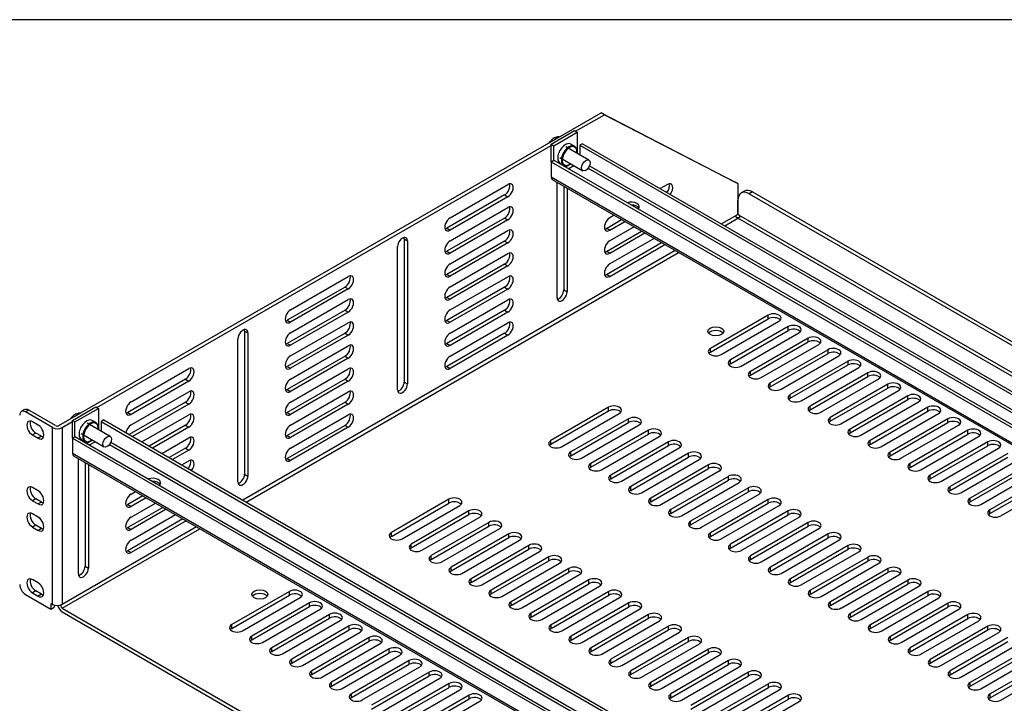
# Model space of a CAD drawing. Header units: inches. Extents: x 0 to 80, y 0 to 59.8.
# Tile 15 of 16: x 54.8 to 70, y 49.2 to 59.8. Entities that reach past the tile are written whole.
import ezdxf

# ---------------------------------------------------------------- set-up
doc = ezdxf.new("R2010")
doc.units = ezdxf.units.IN
doc.header["$MEASUREMENT"] = 0
for name, color, linetype in [('COM56860-2', 7, 'Continuous'), ('COM56863', 7, 'Continuous'), ('Default', 7, 'Continuous'), ('NTS16847', 7, 'Continuous'), ('SCS19498', 7, 'Continuous')]:
    doc.layers.add(name, color=color, linetype=linetype)

# ---------------------------------------------------------------- blocks, each defined once
blk = doc.blocks.new('SE5')
at = {"layer": 'COM56860-2', "color": 7, "linetype": 'Continuous'}
for p, q in [((55.385, 53.484), (63.794, 58.339)), ((63.399, 58.052), (63.845, 58.309)), ((63.845, 58.309), (63.794, 58.339)), ((63.794, 58.339), (65.864, 57.268)), ((63.845, 58.309), (65.915, 57.239)), ((55.975, 53.765), (63.019, 57.832)), ((61.453, 56.709), (62.348, 57.225)), ((63.112, 55.47), (63.112, 57.259)), ((63.215, 57.2), (63.215, 55.589)), ((63.266, 57.17), (63.266, 55.559)), ((64.822, 57.224), (64.713, 57.161)), ((65.915, 57.239), (65.864, 57.268)), ((65.915, 57.239), (65.915, 56.768)), ((66.018, 57.123), (65.967, 57.093)), ((62.297, 57.063), (61.402, 56.547)), ((62.348, 57.034), (61.453, 56.517)), ((62.297, 57.063), (62.348, 57.034)), ((65.915, 56.768), (65.915, 56.979)), ((66.143, 57.111), (66.092, 57.081)), ((66.092, 57.081), (77.266, 50.63)), ((66.143, 57.111), (78.062, 50.229)), ((61.453, 56.351), (62.348, 56.868)), ((64.273, 56.907), (64.268, 56.903)), ((62.297, 56.705), (61.402, 56.189)), ((62.348, 56.676), (61.453, 56.16)), ((62.297, 56.705), (62.348, 56.676)), ((63.877, 56.545), (64.113, 56.681)), ((63.998, 56.748), (63.928, 56.707)), ((65.9, 56.752), (65.661, 56.614)), ((65.711, 56.585), (65.915, 56.702)), ((65.915, 56.707), (65.915, 56.702)), ((65.915, 56.707), (65.915, 56.702)), ((75.761, 51.018), (65.915, 56.702)), ((75.812, 51.047), (65.93, 56.752)), ((61.402, 56.547), (61.453, 56.517)), ((61.453, 55.994), (62.348, 56.51)), ((63.928, 56.516), (63.877, 56.545)), ((63.928, 56.516), (64.164, 56.652)), ((64.307, 56.569), (63.928, 56.35)), ((60.74, 56.38), (60.791, 56.351)), ((60.74, 56.38), (60.74, 54.16)), ((63.877, 56.187), (64.423, 56.502)), ((63.928, 56.158), (64.474, 56.473)), ((64.617, 56.39), (63.928, 55.992)), ((60.637, 54.041), (60.637, 56.262)), ((60.791, 56.351), (60.791, 54.13)), ((62.297, 56.348), (61.402, 55.831)), ((62.348, 56.318), (61.453, 55.802)), ((62.297, 56.348), (62.348, 56.318)), ((63.877, 55.83), (64.732, 56.323)), ((63.928, 55.8), (64.783, 56.294)), ((64.945, 56.201), (58.236, 52.327)), ((58.287, 52.298), (64.996, 56.171)), ((61.402, 56.189), (61.453, 56.16)), ((61.453, 55.636), (62.348, 56.153)), ((63.928, 56.158), (63.877, 56.187)), ((62.297, 55.99), (61.402, 55.474)), ((62.348, 55.961), (61.453, 55.444)), ((62.297, 55.99), (62.348, 55.961)), ((58.978, 55.28), (59.873, 55.797)), ((61.402, 55.831), (61.453, 55.802)), ((61.453, 55.279), (62.348, 55.795)), ((63.928, 55.8), (63.877, 55.83)), ((59.822, 55.634), (58.927, 55.118)), ((59.873, 55.605), (58.978, 55.088)), ((59.822, 55.634), (59.873, 55.605)), ((62.297, 55.632), (61.402, 55.116)), ((62.348, 55.603), (61.453, 55.087)), ((62.297, 55.632), (62.348, 55.603)), ((58.978, 54.923), (59.873, 55.439)), ((61.402, 55.474), (61.453, 55.444)), ((63.215, 55.589), (63.266, 55.559)), ((61.453, 54.921), (62.348, 55.437)), ((59.822, 55.276), (58.927, 54.76)), ((59.873, 55.247), (58.978, 54.731)), ((59.822, 55.276), (59.873, 55.247)), ((62.297, 55.275), (61.402, 54.758)), ((62.348, 55.245), (61.453, 54.729)), ((62.297, 55.275), (62.348, 55.245)), ((66.385, 55.199), (65.49, 54.682)), ((65.49, 54.623), (66.385, 55.14)), ((66.385, 55.14), (66.385, 55.199)), ((58.927, 55.118), (58.978, 55.088)), ((58.978, 54.565), (59.873, 55.081)), ((61.402, 55.116), (61.453, 55.087)), ((61.453, 54.563), (62.348, 55.08)), ((65.656, 54.586), (66.551, 55.103)), ((66.695, 55.02), (65.8, 54.503)), ((66.695, 54.961), (66.695, 55.02)), ((58.162, 52.612), (58.162, 54.833)), ((58.265, 54.951), (58.316, 54.922)), ((58.265, 54.951), (58.265, 52.731)), ((58.316, 54.922), (58.316, 52.701)), ((59.822, 54.919), (58.927, 54.402)), ((59.873, 54.889), (58.978, 54.373)), ((59.822, 54.919), (59.873, 54.889)), ((62.297, 54.917), (61.402, 54.401)), ((62.348, 54.888), (61.453, 54.371)), ((62.297, 54.917), (62.348, 54.888)), ((65.8, 54.445), (66.695, 54.961)), ((65.966, 54.408), (66.861, 54.924)), ((67.004, 54.841), (66.11, 54.325)), ((67.004, 54.782), (67.004, 54.841)), ((58.927, 54.76), (58.978, 54.731)), ((58.978, 54.207), (59.873, 54.724)), ((61.402, 54.758), (61.453, 54.729)), ((65.49, 54.623), (65.49, 54.682)), ((66.11, 54.266), (67.004, 54.782)), ((66.276, 54.229), (67.17, 54.745)), ((59.822, 54.561), (58.927, 54.045)), ((59.873, 54.532), (58.978, 54.015)), ((59.822, 54.561), (59.873, 54.532)), ((67.314, 54.662), (66.419, 54.146)), ((66.419, 54.087), (67.314, 54.603)), ((66.586, 54.05), (67.48, 54.566)), ((67.314, 54.603), (67.314, 54.662)), ((58.927, 54.402), (58.978, 54.373)), ((61.402, 54.401), (61.453, 54.371)), ((65.8, 54.445), (65.8, 54.503)), ((67.624, 54.483), (66.729, 53.967)), ((66.729, 53.908), (67.624, 54.425)), ((66.895, 53.871), (67.79, 54.388)), ((67.624, 54.425), (67.624, 54.483)), ((56.503, 53.851), (57.398, 54.368)), ((58.978, 53.85), (59.873, 54.366)), ((66.11, 54.266), (66.11, 54.325)), ((67.933, 54.305), (67.039, 53.788)), ((67.039, 53.729), (67.933, 54.246)), ((67.933, 54.246), (67.933, 54.305)), ((57.347, 54.205), (56.452, 53.689)), ((57.398, 54.176), (56.503, 53.659)), ((57.347, 54.205), (57.398, 54.176)), ((59.822, 54.204), (58.927, 53.687)), ((59.873, 54.174), (58.978, 53.658)), ((59.822, 54.204), (59.873, 54.174)), ((60.74, 54.16), (60.791, 54.13)), ((66.419, 54.087), (66.419, 54.146)), ((67.205, 53.692), (68.1, 54.209)), ((68.243, 54.126), (67.349, 53.609)), ((67.349, 53.551), (68.243, 54.067)), ((68.243, 54.067), (68.243, 54.126)), ((56.503, 53.494), (57.398, 54.01)), ((58.927, 54.045), (58.978, 54.015)), ((58.978, 53.492), (59.873, 54.008)), ((66.729, 53.908), (66.729, 53.967)), ((67.515, 53.513), (68.409, 54.03)), ((68.553, 53.947), (67.658, 53.431)), ((68.553, 53.888), (68.553, 53.947)), ((57.347, 53.848), (56.475, 53.344)), ((57.398, 53.818), (56.526, 53.315)), ((57.347, 53.848), (57.398, 53.818)), ((59.822, 53.846), (58.927, 53.33)), ((59.873, 53.817), (58.978, 53.3)), ((59.822, 53.846), (59.873, 53.817)), ((63.91, 53.77), (63.015, 53.253)), ((63.91, 53.711), (63.91, 53.77)), ((67.039, 53.729), (67.039, 53.788)), ((67.658, 53.372), (68.553, 53.888)), ((67.824, 53.335), (68.719, 53.851)), ((68.862, 53.768), (67.968, 53.252)), ((68.862, 53.709), (68.862, 53.768)), ((54.853, 53.732), (54.802, 53.702)), ((54.916, 53.725), (54.865, 53.696)), ((55.283, 53.454), (54.865, 53.696)), ((55.334, 53.484), (54.916, 53.725)), ((56.452, 53.689), (56.503, 53.659)), ((56.669, 53.232), (57.398, 53.652)), ((58.927, 53.687), (58.978, 53.658)), ((58.978, 53.134), (59.873, 53.651)), ((63.015, 53.195), (63.91, 53.711)), ((63.182, 53.157), (64.076, 53.674)), ((67.349, 53.551), (67.349, 53.609)), ((67.968, 53.193), (68.862, 53.709)), ((68.134, 53.156), (69.029, 53.672)), ((55.063, 53.492), (54.975, 53.543)), ((55.283, 50.711), (55.283, 53.454)), ((55.436, 53.454), (55.594, 53.546)), ((55.436, 53.454), (55.436, 50.711)), ((57.347, 53.49), (56.785, 53.165)), ((57.398, 53.461), (56.835, 53.136)), ((57.347, 53.49), (57.398, 53.461)), ((59.822, 53.488), (58.927, 52.972)), ((59.873, 53.459), (58.978, 52.943)), ((59.822, 53.488), (59.873, 53.459)), ((64.22, 53.591), (63.325, 53.075)), ((63.325, 53.016), (64.22, 53.532)), ((63.491, 52.979), (64.386, 53.495)), ((64.22, 53.532), (64.22, 53.591)), ((69.172, 53.589), (68.278, 53.073)), ((68.278, 53.014), (69.172, 53.531)), ((68.444, 52.977), (69.338, 53.493)), ((69.172, 53.531), (69.172, 53.589)), ((55.025, 53.369), (54.975, 53.339)), ((54.975, 53.339), (55.063, 53.288)), ((55.114, 53.318), (55.025, 53.369)), ((55.114, 53.318), (55.063, 53.288)), ((58.927, 53.33), (58.978, 53.3)), ((64.529, 53.412), (63.635, 52.896)), ((63.635, 52.837), (64.529, 53.353)), ((63.801, 52.8), (64.696, 53.316)), ((64.529, 53.353), (64.529, 53.412)), ((67.658, 53.372), (67.658, 53.431)), ((69.482, 53.411), (68.587, 52.894)), ((68.587, 52.835), (69.482, 53.352)), ((68.754, 52.798), (69.648, 53.315)), ((69.482, 53.352), (69.482, 53.411)), ((56.979, 53.053), (57.398, 53.295)), ((63.015, 53.195), (63.015, 53.253)), ((64.839, 53.233), (63.945, 52.717)), ((63.945, 52.658), (64.839, 53.175)), ((64.839, 53.175), (64.839, 53.233)), ((67.968, 53.193), (67.968, 53.252)), ((69.792, 53.232), (68.897, 52.715)), ((68.897, 52.657), (69.792, 53.173)), ((69.792, 53.173), (69.792, 53.232)), ((57.347, 53.132), (57.094, 52.987)), ((57.398, 53.103), (57.145, 52.957)), ((57.347, 53.132), (57.398, 53.103)), ((63.325, 53.016), (63.325, 53.075)), ((64.111, 52.621), (65.005, 53.137)), ((65.149, 53.055), (64.254, 52.538)), ((64.254, 52.479), (65.149, 52.996)), ((65.149, 52.996), (65.149, 53.055)), ((68.278, 53.014), (68.278, 53.073)), ((69.063, 52.619), (69.958, 53.136)), ((70.101, 53.053), (69.207, 52.537)), ((69.207, 52.478), (70.101, 52.994)), ((55.687, 51.184), (55.687, 52.973)), ((55.79, 52.913), (55.79, 51.302)), ((55.841, 52.884), (55.841, 51.273)), ((57.289, 52.874), (57.398, 52.937)), ((58.927, 52.972), (58.978, 52.943)), ((63.635, 52.837), (63.635, 52.896)), ((64.42, 52.442), (65.315, 52.959)), ((65.458, 52.876), (64.564, 52.359)), ((65.458, 52.817), (65.458, 52.876)), ((68.587, 52.835), (68.587, 52.894)), ((69.373, 52.441), (70.268, 52.957)), ((70.411, 52.874), (69.517, 52.358)), ((58.265, 52.731), (58.316, 52.701)), ((63.945, 52.658), (63.945, 52.717)), ((64.564, 52.301), (65.458, 52.817)), ((64.73, 52.263), (65.625, 52.78)), ((65.768, 52.697), (64.874, 52.181)), ((65.768, 52.638), (65.768, 52.697)), ((68.897, 52.657), (68.897, 52.715)), ((69.517, 52.299), (70.411, 52.815)), ((69.683, 52.262), (70.577, 52.778)), ((70.721, 52.695), (69.826, 52.179)), ((56.843, 52.617), (56.848, 52.62)), ((64.254, 52.479), (64.254, 52.538)), ((64.874, 52.122), (65.768, 52.638)), ((65.04, 52.085), (65.934, 52.601)), ((69.207, 52.478), (69.207, 52.537)), ((69.826, 52.12), (70.721, 52.637)), ((69.992, 52.083), (70.887, 52.599)), ((55.063, 52.472), (54.975, 52.523)), ((56.688, 52.395), (56.452, 52.258)), ((56.503, 52.421), (56.573, 52.461)), ((66.078, 52.518), (65.183, 52.002)), ((65.183, 51.943), (66.078, 52.459)), ((65.35, 51.906), (66.244, 52.422)), ((66.078, 52.459), (66.078, 52.518)), ((55.025, 52.348), (54.975, 52.319)), ((54.975, 52.319), (55.063, 52.268)), ((55.114, 52.297), (55.025, 52.348)), ((55.114, 52.297), (55.063, 52.268)), ((56.452, 52.258), (56.503, 52.229)), ((56.739, 52.365), (56.503, 52.229)), ((56.503, 52.063), (56.883, 52.282)), ((61.435, 52.341), (60.541, 51.825)), ((60.541, 51.766), (61.435, 52.282)), ((60.707, 51.729), (61.601, 52.245)), ((61.435, 52.282), (61.435, 52.341)), ((64.564, 52.301), (64.564, 52.359)), ((66.388, 52.339), (65.493, 51.823)), ((65.493, 51.764), (66.388, 52.281)), ((65.659, 51.727), (66.554, 52.243)), ((66.388, 52.281), (66.388, 52.339)), ((69.517, 52.299), (69.517, 52.358)), ((55.063, 52.064), (54.975, 52.115)), ((56.998, 52.216), (56.452, 51.901)), ((57.049, 52.186), (56.503, 51.871)), ((56.503, 51.706), (57.192, 52.103)), ((61.745, 52.162), (60.85, 51.646)), ((60.85, 51.587), (61.745, 52.103)), ((61.745, 52.103), (61.745, 52.162)), ((64.874, 52.122), (64.874, 52.181)), ((66.697, 52.161), (65.803, 51.644)), ((65.803, 51.585), (66.697, 52.102)), ((66.697, 52.102), (66.697, 52.161)), ((69.826, 52.12), (69.826, 52.179)), ((55.025, 51.94), (54.975, 51.91)), ((55.114, 51.889), (55.025, 51.94)), ((57.308, 52.037), (56.452, 51.543)), ((57.359, 52.007), (56.503, 51.514)), ((61.016, 51.55), (61.911, 52.066)), ((62.054, 51.983), (61.16, 51.467)), ((62.054, 51.925), (62.054, 51.983)), ((65.183, 51.943), (65.183, 52.002)), ((65.969, 51.548), (66.864, 52.065)), ((67.007, 51.982), (66.113, 51.465)), ((67.007, 51.923), (67.007, 51.982)), ((54.975, 51.91), (55.063, 51.859)), ((55.114, 51.889), (55.063, 51.859)), ((57.52, 51.914), (55.436, 50.711)), ((55.436, 50.652), (57.571, 51.885)), ((56.452, 51.901), (56.503, 51.871)), ((60.541, 51.766), (60.541, 51.825)), ((61.16, 51.408), (62.054, 51.925)), ((61.326, 51.371), (62.221, 51.887)), ((62.364, 51.805), (61.47, 51.288)), ((62.364, 51.746), (62.364, 51.805)), ((65.493, 51.764), (65.493, 51.823)), ((66.113, 51.406), (67.007, 51.923)), ((66.279, 51.369), (67.173, 51.886)), ((67.317, 51.803), (66.422, 51.286)), ((67.317, 51.744), (67.317, 51.803)), ((60.85, 51.587), (60.85, 51.646)), ((61.47, 51.229), (62.364, 51.746)), ((61.636, 51.192), (62.53, 51.709)), ((62.674, 51.626), (61.779, 51.109)), ((62.674, 51.567), (62.674, 51.626)), ((65.803, 51.585), (65.803, 51.644)), ((66.422, 51.228), (67.317, 51.744)), ((66.588, 51.191), (67.483, 51.707)), ((67.626, 51.624), (66.732, 51.108)), ((67.626, 51.565), (67.626, 51.624)), ((56.452, 51.543), (56.503, 51.514)), ((61.779, 51.051), (62.674, 51.567)), ((61.946, 51.013), (62.84, 51.53)), ((66.732, 51.049), (67.626, 51.565)), ((66.898, 51.012), (67.793, 51.528)), ((61.16, 51.408), (61.16, 51.467)), ((62.984, 51.447), (62.089, 50.93)), ((62.089, 50.872), (62.984, 51.388)), ((62.255, 50.835), (63.15, 51.351)), ((62.984, 51.388), (62.984, 51.447)), ((66.113, 51.406), (66.113, 51.465)), ((67.936, 51.445), (67.042, 50.929)), ((67.042, 50.87), (67.936, 51.386)), ((67.208, 50.833), (68.102, 51.349)), ((67.936, 51.386), (67.936, 51.445)), ((55.79, 51.302), (55.841, 51.273)), ((61.47, 51.229), (61.47, 51.288)), ((63.293, 51.268), (62.399, 50.752)), ((62.399, 50.693), (63.293, 51.209)), ((62.565, 50.656), (63.459, 51.172)), ((63.293, 51.209), (63.293, 51.268)), ((66.422, 51.228), (66.422, 51.286)), ((68.246, 51.266), (67.351, 50.75)), ((67.351, 50.691), (68.246, 51.208)), ((67.518, 50.654), (68.412, 51.171)), ((68.246, 51.208), (68.246, 51.266)), ((55.063, 51.043), (54.975, 51.094)), ((61.779, 51.051), (61.779, 51.109)), ((63.603, 51.089), (62.709, 50.573)), ((62.709, 50.514), (63.603, 51.03)), ((63.603, 51.03), (63.603, 51.089)), ((66.732, 51.049), (66.732, 51.108)), ((68.556, 51.088), (67.661, 50.571)), ((67.661, 50.512), (68.556, 51.029)), ((68.556, 51.029), (68.556, 51.088)), ((54.865, 50.864), (55.259, 50.637)), ((55.025, 50.919), (54.975, 50.89)), ((54.975, 50.89), (55.063, 50.839)), ((55.114, 50.868), (55.025, 50.919)), ((55.114, 50.868), (55.063, 50.839)), ((58.96, 50.912), (58.066, 50.396)), ((58.96, 50.853), (58.96, 50.912)), ((62.089, 50.872), (62.089, 50.93)), ((62.875, 50.477), (63.769, 50.993)), ((63.913, 50.91), (63.018, 50.394)), ((63.913, 50.852), (63.913, 50.91)), ((67.042, 50.87), (67.042, 50.929)), ((67.827, 50.475), (68.722, 50.992)), ((68.865, 50.909), (67.971, 50.392)), ((68.865, 50.85), (68.865, 50.909)), ((55.259, 50.725), (55.283, 50.711)), ((55.259, 50.725), (55.259, 50.637)), ((55.436, 50.711), (55.41, 50.696)), ((55.436, 50.711), (55.436, 50.711)), ((55.436, 50.711), (55.436, 50.711)), ((58.066, 50.337), (58.96, 50.853)), ((58.232, 50.3), (59.126, 50.816)), ((59.27, 50.733), (58.375, 50.217)), ((59.27, 50.675), (59.27, 50.733)), ((62.399, 50.693), (62.399, 50.752)), ((63.018, 50.335), (63.913, 50.852)), ((63.184, 50.298), (64.079, 50.815)), ((64.222, 50.732), (63.328, 50.215)), ((64.222, 50.673), (64.222, 50.732)), ((67.351, 50.691), (67.351, 50.75)), ((67.971, 50.334), (68.865, 50.85)), ((68.137, 50.296), (69.031, 50.813)), ((69.175, 50.73), (68.281, 50.214)), ((69.175, 50.671), (69.175, 50.73)), ((55.259, 50.637), (55.31, 50.666)), ((55.31, 50.7), (55.31, 50.666)), ((55.406, 50.699), (55.41, 50.696)), ((55.436, 50.652), (67.658, 43.596)), ((55.436, 50.593), (67.658, 43.537)), ((58.375, 50.158), (59.27, 50.675)), ((58.542, 50.121), (59.436, 50.637)), ((59.58, 50.554), (58.685, 50.038)), ((59.58, 50.496), (59.58, 50.554)), ((62.709, 50.514), (62.709, 50.573)), ((63.328, 50.156), (64.222, 50.673)), ((63.494, 50.119), (64.389, 50.636)), ((64.532, 50.553), (63.638, 50.036)), ((64.532, 50.494), (64.532, 50.553)), ((67.661, 50.512), (67.661, 50.571)), ((68.281, 50.155), (69.175, 50.671)), ((68.447, 50.118), (69.341, 50.634)), ((69.485, 50.551), (68.59, 50.035)), ((69.485, 50.492), (69.485, 50.551)), ((58.685, 49.979), (59.58, 50.496)), ((58.851, 49.942), (59.746, 50.459)), ((63.638, 49.978), (64.532, 50.494)), ((63.804, 49.94), (64.698, 50.457)), ((68.59, 49.976), (69.485, 50.492)), ((68.756, 49.939), (69.651, 50.455)), ((58.066, 50.337), (58.066, 50.396)), ((59.889, 50.376), (58.995, 49.859)), ((58.995, 49.8), (59.889, 50.317)), ((59.161, 49.763), (60.055, 50.28)), ((59.889, 50.317), (59.889, 50.376)), ((63.018, 50.335), (63.018, 50.394)), ((64.842, 50.374), (63.947, 49.858)), ((63.947, 49.799), (64.842, 50.315)), ((64.114, 49.762), (65.008, 50.278)), ((64.842, 50.315), (64.842, 50.374)), ((67.971, 50.334), (67.971, 50.392)), ((69.794, 50.372), (68.9, 49.856)), ((68.9, 49.797), (69.794, 50.314)), ((69.066, 49.76), (69.961, 50.276)), ((69.794, 50.314), (69.794, 50.372)), ((58.375, 50.158), (58.375, 50.217)), ((60.199, 50.197), (59.305, 49.68)), ((59.305, 49.622), (60.199, 50.138)), ((59.471, 49.584), (60.365, 50.101)), ((60.199, 50.138), (60.199, 50.197)), ((63.328, 50.156), (63.328, 50.215)), ((65.152, 50.195), (64.257, 49.679)), ((64.257, 49.62), (65.152, 50.136)), ((64.423, 49.583), (65.318, 50.099)), ((65.152, 50.136), (65.152, 50.195)), ((68.281, 50.155), (68.281, 50.214)), ((70.104, 50.194), (69.21, 49.677)), ((69.21, 49.618), (70.104, 50.135)), ((69.376, 49.581), (70.27, 50.098)), ((58.685, 49.979), (58.685, 50.038)), ((60.509, 50.018), (59.614, 49.502)), ((59.614, 49.443), (60.509, 49.959)), ((60.509, 49.959), (60.509, 50.018)), ((63.638, 49.978), (63.638, 50.036)), ((65.461, 50.016), (64.567, 49.5)), ((64.567, 49.441), (65.461, 49.958)), ((65.461, 49.958), (65.461, 50.016)), ((68.59, 49.976), (68.59, 50.035)), ((70.414, 50.015), (69.519, 49.498)), ((69.519, 49.44), (70.414, 49.956)), ((58.995, 49.8), (58.995, 49.859)), ((59.78, 49.406), (60.675, 49.922)), ((60.818, 49.839), (59.924, 49.323)), ((60.818, 49.78), (60.818, 49.839)), ((63.947, 49.799), (63.947, 49.858)), ((64.733, 49.404), (65.627, 49.92)), ((65.771, 49.838), (64.877, 49.321)), ((65.771, 49.779), (65.771, 49.838)), ((68.9, 49.797), (68.9, 49.856)), ((69.686, 49.402), (70.58, 49.919)), ((70.724, 49.836), (69.829, 49.32)), ((59.305, 49.622), (59.305, 49.68)), ((59.924, 49.264), (60.818, 49.78)), ((60.09, 49.227), (60.985, 49.743)), ((61.128, 49.66), (60.234, 49.144)), ((61.128, 49.602), (61.128, 49.66)), ((64.257, 49.62), (64.257, 49.679)), ((64.877, 49.262), (65.771, 49.779)), ((65.043, 49.225), (65.937, 49.742)), ((66.081, 49.659), (65.186, 49.142)), ((66.081, 49.6), (66.081, 49.659)), ((69.21, 49.618), (69.21, 49.677)), ((69.829, 49.261), (70.724, 49.777)), ((69.995, 49.224), (70.89, 49.74)), ((59.614, 49.443), (59.614, 49.502)), ((60.234, 49.085), (61.128, 49.602)), ((60.4, 49.048), (61.294, 49.564)), ((61.438, 49.482), (60.543, 48.965)), ((61.438, 49.423), (61.438, 49.482)), ((64.567, 49.441), (64.567, 49.5)), ((65.186, 49.084), (66.081, 49.6)), ((65.352, 49.046), (66.247, 49.563)), ((69.519, 49.44), (69.519, 49.498)), ((60.543, 48.906), (61.438, 49.423)), ((60.71, 48.869), (61.604, 49.386)), ((66.39, 49.48), (65.496, 48.964)), ((65.496, 48.905), (66.39, 49.421)), ((65.662, 48.868), (66.557, 49.384)), ((66.39, 49.421), (66.39, 49.48)), ((59.924, 49.264), (59.924, 49.323)), ((61.748, 49.303), (60.853, 48.786)), ((60.853, 48.728), (61.748, 49.244)), ((61.019, 48.69), (61.914, 49.207)), ((61.748, 49.244), (61.748, 49.303)), ((64.877, 49.262), (64.877, 49.321)), ((66.7, 49.301), (65.806, 48.785)), ((65.806, 48.726), (66.7, 49.242)), ((65.972, 48.689), (66.866, 49.205)), ((66.7, 49.242), (66.7, 49.301)), ((69.829, 49.261), (69.829, 49.32))]:
    blk.add_line(p, q, dxfattribs=at)
for centre, major_axis, start_param, end_param in [((62.297, 57.159), (-0.059, -0.102), 0.785398, 2.693452), ((62.348, 57.13), (-0.059, -0.102), 0.785398, 3.926991), ((64.772, 57.157), (-0.059, -0.102), 1.347794, 2.693452), ((64.822, 57.128), (-0.059, -0.102), 1.347794, 3.926991), ((66.092, 56.877), (0.125, -0.217), 2.356194, 3.926991), ((66.143, 56.906), (0.125, -0.217), 2.356194, 3.141593), ((62.297, 56.801), (-0.059, -0.102), 0.785398, 2.693452), ((62.348, 56.772), (-0.059, -0.102), 0.785398, 3.926991), ((61.453, 56.613), (0.059, 0.102), 0.785398, 3.926991), ((63.928, 56.611), (0.059, 0.102), 0.785398, 3.926991), ((65.922, 56.728), (0.0275, 0.0476), 0.960641, 1.381623), ((65.909, 56.728), (-0.0275, 0.0476), 4.901562, 5.322544), ((61.402, 56.642), (0.059, 0.102), 3.589734, 3.926991), ((62.297, 56.444), (-0.059, -0.102), 0.785398, 2.693452), ((62.348, 56.414), (-0.059, -0.102), 0.785398, 3.926991), ((63.877, 56.641), (0.059, 0.102), 3.589734, 3.926991), ((60.714, 56.306), (-0.0545, -0.0944), 2.356194, 5.497787), ((60.663, 56.336), (-0.0545, -0.0944), 2.356194, 2.655607), ((61.453, 56.255), (0.059, 0.102), 0.785398, 3.926991), ((63.928, 56.254), (0.059, 0.102), 0.785398, 3.926991), ((61.402, 56.285), (0.059, 0.102), 3.589734, 3.926991), ((62.297, 56.086), (-0.059, -0.102), 0.785398, 2.693452), ((62.348, 56.057), (-0.059, -0.102), 0.785398, 3.926991), ((63.877, 56.283), (0.059, 0.102), 3.589734, 3.926991), ((61.453, 55.898), (0.059, 0.102), 0.785398, 3.926991), ((63.928, 55.896), (0.059, 0.102), 0.785398, 3.926991), ((59.822, 55.73), (-0.059, -0.102), 0.785398, 2.693452), ((59.873, 55.701), (-0.059, -0.102), 0.785398, 3.926991), ((61.402, 55.927), (0.059, 0.102), 3.589734, 3.926991), ((62.297, 55.728), (-0.059, -0.102), 0.785398, 2.693452), ((62.348, 55.699), (-0.059, -0.102), 0.785398, 3.926991), ((63.877, 55.926), (0.059, 0.102), 3.589734, 3.926991), ((61.453, 55.54), (0.059, 0.102), 0.785398, 3.926991), ((59.822, 55.372), (-0.059, -0.102), 0.785398, 2.693452), ((59.873, 55.343), (-0.059, -0.102), 0.785398, 3.926991), ((61.402, 55.57), (0.059, 0.102), 3.589734, 3.926991), ((62.297, 55.371), (-0.059, -0.102), 0.785398, 2.693452), ((62.348, 55.341), (-0.059, -0.102), 0.785398, 3.926991), ((63.189, 55.515), (0.0545, 0.0944), 2.356194, 5.497787), ((63.138, 55.544), (0.0545, 0.0944), 3.627578, 5.497787), ((58.978, 55.184), (0.059, 0.102), 0.785398, 3.926991), ((61.453, 55.183), (0.059, 0.102), 0.785398, 3.926991), ((66.468, 55.151), (-0.118, 0), 2.356194, 5.497787), ((66.468, 55.092), (-0.118, 0), 3.589734, 5.497787), ((58.239, 54.877), (-0.0545, -0.0944), 2.356194, 5.497787), ((58.927, 55.214), (0.059, 0.102), 3.589734, 3.926991), ((59.822, 55.015), (-0.059, -0.102), 0.785398, 2.693452), ((59.873, 54.985), (-0.059, -0.102), 0.785398, 3.926991), ((61.402, 55.212), (0.059, 0.102), 3.589734, 3.926991), ((62.297, 55.013), (-0.059, -0.102), 0.785398, 2.693452), ((62.348, 54.984), (-0.059, -0.102), 0.785398, 3.926991), ((66.778, 54.972), (-0.118, 0), 2.356194, 5.497787), ((66.778, 54.913), (-0.117, 0), 3.589734, 5.497787), ((58.188, 54.907), (-0.0545, -0.0944), 2.356194, 2.655607), ((58.978, 54.827), (0.059, 0.102), 0.785398, 3.926991), ((61.453, 54.825), (0.059, 0.102), 0.785398, 3.926991), ((65.573, 54.888), (-0.125, 0), 3.561081, 5.863697), ((67.087, 54.793), (-0.118, 0), 2.356194, 5.497787), ((58.927, 54.856), (0.059, 0.102), 3.589734, 3.926991), ((59.822, 54.657), (-0.059, -0.102), 0.785398, 2.693452), ((59.873, 54.628), (-0.059, -0.102), 0.785398, 3.926991), ((61.402, 54.854), (0.059, 0.102), 3.589734, 3.926991), ((65.573, 54.634), (0.118, 0), 2.356194, 5.497787), ((67.087, 54.734), (-0.117, 0), 3.589734, 5.497787), ((67.397, 54.614), (-0.118, 0), 2.356194, 5.497787), ((58.978, 54.469), (0.059, 0.102), 0.785398, 3.926991), ((61.453, 54.467), (0.059, 0.102), 0.785398, 3.926991), ((65.573, 54.576), (0.118, 0), 2.356194, 2.693452), ((67.397, 54.556), (-0.118, 0), 3.589734, 5.497787), ((57.347, 54.301), (-0.059, -0.102), 0.785398, 2.693452), ((57.398, 54.272), (-0.059, -0.102), 0.785398, 3.926991), ((58.927, 54.498), (0.059, 0.102), 3.589734, 3.926991), ((59.822, 54.3), (-0.059, -0.102), 0.785398, 2.693452), ((59.873, 54.27), (-0.059, -0.102), 0.785398, 3.926991), ((61.402, 54.497), (0.059, 0.102), 3.589734, 3.926991), ((65.883, 54.455), (0.117, 0), 2.356194, 5.497787), ((65.883, 54.397), (0.118, 0), 2.356194, 2.693452), ((67.707, 54.435), (-0.118, 0), 2.356194, 5.497787), ((67.707, 54.377), (-0.117, 0), 3.589734, 5.497787), ((66.193, 54.277), (0.117, 0), 2.356194, 5.497787), ((66.193, 54.218), (0.117, 0), 2.356194, 2.693452), ((68.016, 54.257), (-0.118, 0), 2.356194, 5.497787), ((68.016, 54.198), (-0.118, 0), 3.589734, 5.497787), ((58.978, 54.111), (0.059, 0.102), 0.785398, 3.926991), ((60.714, 54.086), (0.0545, 0.0944), 2.356194, 5.497787), ((60.663, 54.115), (0.0545, 0.0944), 3.627578, 5.497787), ((66.503, 54.098), (0.118, 0), 2.356194, 5.497787), ((66.503, 54.039), (0.118, 0), 2.356194, 2.693452), ((68.326, 54.078), (-0.118, 0), 2.356194, 5.497787), ((68.326, 54.019), (-0.118, 0), 3.589734, 5.497787), ((57.347, 53.944), (-0.059, -0.102), 0.785398, 2.693452), ((57.398, 53.914), (-0.059, -0.102), 0.785398, 3.926991), ((58.927, 54.141), (0.059, 0.102), 3.589734, 3.926991), ((59.822, 53.942), (-0.059, -0.102), 0.785398, 2.693452), ((59.873, 53.913), (-0.059, -0.102), 0.785398, 3.926991), ((66.812, 53.919), (0.118, 0), 2.356194, 5.497787), ((68.636, 53.899), (-0.118, 0), 2.356194, 5.497787), ((68.636, 53.84), (-0.118, 0), 3.589734, 5.497787), ((56.503, 53.755), (0.059, 0.102), 0.785398, 3.926991), ((58.978, 53.754), (0.059, 0.102), 0.785398, 3.926991), ((63.993, 53.722), (-0.118, 0), 2.356194, 5.497787), ((66.812, 53.86), (0.117, 0), 2.356194, 2.693452), ((67.122, 53.74), (0.118, 0), 2.356194, 5.497787), ((68.946, 53.72), (-0.118, 0), 2.356194, 5.497787), ((54.865, 53.594), (0.062, -0.108), 2.356194, 3.926991), ((54.916, 53.623), (0.062, -0.108), 2.356194, 3.141593), ((56.452, 53.785), (0.059, 0.102), 3.589734, 3.926991), ((57.347, 53.586), (-0.059, -0.102), 0.785398, 2.693452), ((57.398, 53.557), (-0.059, -0.102), 0.785398, 3.926991), ((58.927, 53.783), (0.059, 0.102), 3.589734, 3.926991), ((59.822, 53.584), (-0.059, -0.102), 0.785398, 2.693452), ((59.873, 53.555), (-0.059, -0.102), 0.785398, 3.926991), ((63.993, 53.663), (-0.117, 0), 3.589734, 5.497787), ((64.303, 53.543), (-0.118, 0), 2.356194, 5.497787), ((67.122, 53.681), (0.117, 0), 2.356194, 2.693452), ((67.432, 53.561), (0.117, 0), 2.356194, 5.497787), ((68.946, 53.661), (-0.118, 0), 3.589734, 5.497787), ((69.255, 53.541), (-0.118, 0), 2.356194, 5.497787), ((54.975, 53.441), (0.062, -0.108), 2.356194, 5.497787), ((55.025, 53.471), (0.062, -0.108), 3.561081, 5.497787), ((55.063, 53.39), (-0.062, 0.108), 2.356194, 5.497787), ((55.36, 53.498), (-0.108, 0), 0.785398, 2.356194), ((55.36, 53.498), (-0.036, 0), 0.785398, 2.356194), ((56.503, 53.398), (0.059, 0.102), 0.785398, 2.113015), ((58.978, 53.396), (0.059, 0.102), 0.785398, 3.926991), ((64.303, 53.484), (-0.117, 0), 3.589734, 5.497787), ((67.432, 53.503), (0.117, 0), 2.356194, 2.693452), ((69.255, 53.483), (-0.117, 0), 3.589734, 5.497787), ((55.114, 53.42), (-0.062, 0.108), 2.356194, 2.722104), ((57.347, 53.228), (-0.059, -0.102), 0.785398, 2.693452), ((57.398, 53.199), (-0.059, -0.102), 0.785398, 3.926991), ((58.927, 53.425), (0.059, 0.102), 3.589734, 3.926991), ((64.612, 53.364), (-0.118, 0), 2.356194, 5.497787), ((64.612, 53.305), (-0.118, 0), 3.589734, 5.497787), ((67.741, 53.383), (0.118, 0), 2.356194, 5.497787), ((67.741, 53.324), (0.117, 0), 2.356194, 2.693452), ((69.565, 53.363), (-0.118, 0), 2.356194, 5.497787), ((69.565, 53.304), (-0.117, 0), 3.589734, 5.497787), ((63.099, 53.205), (0.117, 0), 2.356194, 5.497787), ((63.099, 53.147), (0.117, 0), 2.356194, 2.693452), ((64.922, 53.185), (-0.118, 0), 2.356194, 5.497787), ((64.922, 53.127), (-0.118, 0), 3.589734, 5.497787), ((68.051, 53.204), (0.117, 0), 2.356194, 5.497787), ((68.051, 53.145), (0.118, 0), 2.356194, 2.693452), ((69.875, 53.184), (-0.118, 0), 2.356194, 5.497787), ((69.875, 53.125), (-0.118, 0), 3.589734, 5.497787), ((58.978, 53.038), (0.059, 0.102), 0.785398, 3.926991), ((63.408, 53.027), (0.117, 0), 2.356194, 5.497787), ((63.408, 52.968), (0.118, 0), 2.356194, 2.693452), ((65.232, 53.007), (-0.118, 0), 2.356194, 5.497787), ((65.232, 52.948), (-0.117, 0), 3.589734, 5.497787), ((68.361, 53.025), (0.118, 0), 2.356194, 5.497787), ((68.361, 52.966), (0.117, 0), 2.356194, 2.693452), ((57.347, 52.871), (-0.059, -0.102), 1.347794, 2.693452), ((57.398, 52.841), (-0.059, -0.102), 1.347794, 3.926991), ((58.927, 53.068), (0.059, 0.102), 3.589734, 3.926991), ((63.718, 52.848), (0.117, 0), 2.356194, 5.497787), ((65.542, 52.828), (-0.118, 0), 2.356194, 5.497787), ((68.671, 52.846), (0.117, 0), 2.356194, 5.497787), ((58.239, 52.657), (0.0545, 0.0944), 2.356194, 5.497787), ((58.188, 52.686), (0.0545, 0.0944), 3.627578, 5.497787), ((63.718, 52.789), (0.117, 0), 2.356194, 2.693452), ((64.028, 52.669), (0.117, 0), 2.356194, 5.497787), ((65.542, 52.769), (-0.117, 0), 3.589734, 5.497787), ((65.851, 52.649), (-0.118, 0), 2.356194, 5.497787), ((68.671, 52.787), (0.118, 0), 2.356194, 2.693452), ((68.98, 52.667), (0.117, 0), 2.356194, 5.497787), ((54.975, 52.421), (0.062, -0.108), 2.356194, 5.497787), ((64.028, 52.61), (0.118, 0), 2.356194, 2.693452), ((64.337, 52.49), (0.118, 0), 2.356194, 5.497787), ((65.851, 52.59), (-0.118, 0), 3.589734, 5.497787), ((66.161, 52.47), (-0.118, 0), 2.356194, 5.497787), ((68.98, 52.609), (0.118, 0), 2.356194, 2.693452), ((69.29, 52.489), (0.117, 0), 2.356194, 5.497787), ((55.025, 52.45), (0.062, -0.108), 3.561081, 5.497787), ((55.063, 52.37), (-0.062, 0.108), 2.356194, 5.497787), ((56.503, 52.325), (0.059, 0.102), 0.785398, 3.926991), ((64.337, 52.431), (0.118, 0), 2.356194, 2.693452), ((66.161, 52.411), (-0.117, 0), 3.589734, 5.497787), ((69.29, 52.43), (0.118, 0), 2.356194, 2.693452), ((55.114, 52.399), (-0.062, 0.108), 2.356194, 2.722104), ((56.452, 52.354), (0.059, 0.102), 3.589734, 3.926991), ((61.518, 52.293), (-0.118, 0), 2.356194, 5.497787), ((61.518, 52.234), (-0.118, 0), 3.589734, 5.497787), ((64.647, 52.311), (0.118, 0), 2.356194, 5.497787), ((64.647, 52.253), (0.118, 0), 2.356194, 2.693452), ((66.471, 52.291), (-0.118, 0), 2.356194, 5.497787), ((66.471, 52.233), (-0.118, 0), 3.589734, 5.497787), ((69.6, 52.31), (0.118, 0), 2.356194, 5.497787), ((69.6, 52.251), (0.118, 0), 2.356194, 2.693452), ((54.975, 52.013), (0.062, -0.108), 2.356194, 5.497787), ((55.025, 52.042), (0.062, -0.108), 3.561081, 5.497787), ((61.828, 52.114), (-0.118, 0), 2.356194, 5.497787), ((61.828, 52.055), (-0.118, 0), 3.589734, 5.497787), ((64.957, 52.133), (0.117, 0), 2.356194, 5.497787), ((64.957, 52.074), (0.117, 0), 2.356194, 2.693452), ((66.78, 52.113), (-0.118, 0), 2.356194, 5.497787), ((66.78, 52.054), (-0.118, 0), 3.589734, 5.497787), ((69.909, 52.131), (0.118, 0), 2.356194, 5.497787), ((69.909, 52.072), (0.117, 0), 2.356194, 2.693452), ((55.063, 51.962), (-0.062, 0.108), 2.356194, 5.497787), ((56.503, 51.967), (0.059, 0.102), 0.785398, 3.926991), ((62.138, 51.935), (-0.118, 0), 2.356194, 5.497787), ((62.138, 51.877), (-0.118, 0), 3.589734, 5.497787), ((65.267, 51.954), (0.117, 0), 2.356194, 5.497787), ((65.267, 51.895), (0.118, 0), 2.356194, 2.693452), ((67.09, 51.934), (-0.118, 0), 2.356194, 5.497787), ((67.09, 51.875), (-0.117, 0), 3.589734, 5.497787), ((55.114, 51.991), (-0.062, 0.108), 2.356194, 2.722104), ((56.452, 51.997), (0.059, 0.102), 3.589734, 3.926991), ((60.624, 51.777), (0.118, 0), 2.356194, 5.497787), ((62.447, 51.757), (-0.118, 0), 2.356194, 5.497787), ((65.576, 51.775), (0.118, 0), 2.356194, 5.497787), ((67.4, 51.755), (-0.118, 0), 2.356194, 5.497787), ((56.503, 51.61), (0.059, 0.102), 0.785398, 3.926991), ((60.624, 51.718), (0.118, 0), 2.356194, 2.693452), ((60.933, 51.598), (0.117, 0), 2.356194, 5.497787), ((62.447, 51.698), (-0.118, 0), 3.589734, 5.497787), ((62.757, 51.578), (-0.118, 0), 2.356194, 5.497787), ((65.576, 51.716), (0.117, 0), 2.356194, 2.693452), ((65.886, 51.596), (0.118, 0), 2.356194, 5.497787), ((67.4, 51.696), (-0.117, 0), 3.589734, 5.497787), ((67.71, 51.576), (-0.118, 0), 2.356194, 5.497787), ((56.452, 51.639), (0.059, 0.102), 3.589734, 3.926991), ((60.933, 51.539), (0.118, 0), 2.356194, 2.693452), ((62.757, 51.519), (-0.118, 0), 3.589734, 5.497787), ((63.067, 51.399), (-0.118, 0), 2.356194, 5.497787), ((65.886, 51.537), (0.117, 0), 2.356194, 2.693452), ((67.71, 51.517), (-0.118, 0), 3.589734, 5.497787), ((68.019, 51.397), (-0.118, 0), 2.356194, 5.497787), ((61.243, 51.419), (0.117, 0), 2.356194, 5.497787), ((61.243, 51.36), (0.117, 0), 2.356194, 2.693452), ((63.067, 51.34), (-0.118, 0), 3.589734, 5.497787), ((66.196, 51.417), (0.117, 0), 2.356194, 5.497787), ((66.196, 51.359), (0.117, 0), 2.356194, 2.693452), ((68.019, 51.339), (-0.118, 0), 3.589734, 5.497787), ((55.764, 51.228), (0.0545, 0.0944), 2.356194, 5.497787), ((55.713, 51.257), (0.0545, 0.0944), 3.627578, 5.497787), ((61.553, 51.24), (0.118, 0), 2.356194, 5.497787), ((61.553, 51.181), (0.117, 0), 2.356194, 2.693452), ((63.376, 51.22), (-0.118, 0), 2.356194, 5.497787), ((63.376, 51.161), (-0.117, 0), 3.589734, 5.497787), ((66.505, 51.239), (0.117, 0), 2.356194, 5.497787), ((66.505, 51.18), (0.117, 0), 2.356194, 2.693452), ((68.329, 51.218), (-0.118, 0), 2.356194, 5.497787), ((68.329, 51.16), (-0.117, 0), 3.589734, 5.497787), ((54.865, 50.966), (-0.062, 0.108), 0.785398, 2.356194), ((54.975, 50.992), (0.062, -0.108), 2.356194, 5.497787), ((55.025, 51.021), (0.062, -0.108), 3.561081, 5.497787), ((55.063, 50.941), (-0.062, 0.108), 2.356194, 5.497787), ((61.862, 51.061), (0.117, 0), 2.356194, 5.497787), ((61.862, 51.003), (0.118, 0), 2.356194, 2.693452), ((63.686, 51.041), (-0.118, 0), 2.356194, 5.497787), ((63.686, 50.983), (-0.118, 0), 3.589734, 5.497787), ((66.815, 51.06), (0.117, 0), 2.356194, 5.497787), ((66.815, 51.001), (0.117, 0), 2.356194, 2.693452), ((68.639, 51.04), (-0.118, 0), 2.356194, 5.497787), ((68.639, 50.981), (-0.117, 0), 3.589734, 5.497787), ((55.114, 50.97), (-0.062, 0.108), 2.356194, 2.722104), ((58.502, 50.806), (-0.125, 0), 3.561081, 5.863697), ((59.043, 50.864), (-0.118, 0), 2.356194, 5.497787), ((59.043, 50.805), (-0.117, 0), 3.589734, 5.497787), ((62.172, 50.883), (0.118, 0), 2.356194, 5.497787), ((62.172, 50.824), (0.118, 0), 2.356194, 2.693452), ((63.996, 50.863), (-0.118, 0), 2.356194, 5.497787), ((63.996, 50.804), (-0.118, 0), 3.589734, 5.497787), ((67.125, 50.881), (0.117, 0), 2.356194, 5.497787), ((67.125, 50.822), (0.118, 0), 2.356194, 2.693452), ((68.948, 50.861), (-0.118, 0), 2.356194, 5.497787), ((68.948, 50.802), (-0.117, 0), 3.589734, 5.497787), ((55.36, 50.755), (-0.108, 0), 0.785398, 2.356194), ((59.353, 50.685), (-0.118, 0), 2.356194, 5.497787), ((62.482, 50.704), (0.118, 0), 2.356194, 5.497787), ((64.306, 50.684), (-0.118, 0), 2.356194, 5.497787), ((67.434, 50.702), (0.117, 0), 2.356194, 5.497787), ((69.258, 50.682), (-0.118, 0), 2.356194, 5.497787), ((55.436, 50.681), (-0.054, 0.0935), 1.134667, 2.356194), ((55.436, 50.681), (-0.018, 0.0312), 0.785398, 2.356194), ((59.353, 50.627), (-0.118, 0), 3.589734, 5.497787), ((59.663, 50.507), (-0.118, 0), 2.356194, 5.497787), ((62.482, 50.645), (0.118, 0), 2.356194, 2.693452), ((62.792, 50.525), (0.117, 0), 2.356194, 5.497787), ((64.306, 50.625), (-0.118, 0), 3.589734, 5.497787), ((64.615, 50.505), (-0.118, 0), 2.356194, 5.497787), ((67.434, 50.643), (0.118, 0), 2.356194, 2.693452), ((67.744, 50.523), (0.118, 0), 2.356194, 5.497787), ((69.258, 50.623), (-0.118, 0), 3.589734, 5.497787), ((69.568, 50.503), (-0.118, 0), 2.356194, 5.497787), ((59.663, 50.448), (-0.118, 0), 3.589734, 5.497787), ((59.972, 50.328), (-0.118, 0), 2.356194, 5.497787), ((62.792, 50.466), (0.118, 0), 2.356194, 2.693452), ((64.615, 50.446), (-0.118, 0), 3.589734, 5.497787), ((67.744, 50.464), (0.117, 0), 2.356194, 2.693452), ((69.568, 50.444), (-0.118, 0), 3.589734, 5.497787), ((69.878, 50.324), (-0.118, 0), 2.356194, 5.497787), ((58.149, 50.348), (0.118, 0), 2.356194, 5.497787), ((58.149, 50.289), (0.118, 0), 2.356194, 2.693452), ((59.972, 50.269), (-0.118, 0), 3.589734, 5.497787), ((63.101, 50.346), (0.117, 0), 2.356194, 5.497787), ((63.101, 50.287), (0.117, 0), 2.356194, 2.693452), ((64.925, 50.326), (-0.118, 0), 2.356194, 5.497787), ((64.925, 50.267), (-0.117, 0), 3.589734, 5.497787), ((68.054, 50.344), (0.118, 0), 2.356194, 5.497787), ((68.054, 50.286), (0.117, 0), 2.356194, 2.693452), ((69.878, 50.266), (-0.118, 0), 3.589734, 5.497787), ((58.458, 50.169), (0.117, 0), 2.356194, 5.497787), ((58.458, 50.11), (0.118, 0), 2.356194, 2.693452), ((60.282, 50.149), (-0.118, 0), 2.356194, 5.497787), ((60.282, 50.09), (-0.118, 0), 3.589734, 5.497787), ((63.411, 50.167), (0.118, 0), 2.356194, 5.497787), ((63.411, 50.108), (0.118, 0), 2.356194, 2.693452), ((65.235, 50.147), (-0.118, 0), 2.356194, 5.497787), ((65.235, 50.088), (-0.118, 0), 3.589734, 5.497787), ((68.364, 50.166), (0.118, 0), 2.356194, 5.497787), ((68.364, 50.107), (0.118, 0), 2.356194, 2.693452), ((58.768, 49.99), (0.118, 0), 2.356194, 5.497787), ((58.768, 49.931), (0.118, 0), 2.356194, 2.693452), ((60.592, 49.97), (-0.118, 0), 2.356194, 5.497787), ((60.592, 49.911), (-0.117, 0), 3.589734, 5.497787), ((63.721, 49.988), (0.117, 0), 2.356194, 5.497787), ((63.721, 49.93), (0.118, 0), 2.356194, 2.693452), ((65.544, 49.968), (-0.118, 0), 2.356194, 5.497787), ((65.544, 49.91), (-0.117, 0), 3.589734, 5.497787), ((68.673, 49.987), (0.118, 0), 2.356194, 5.497787), ((68.673, 49.928), (0.118, 0), 2.356194, 2.693452), ((59.078, 49.811), (0.118, 0), 2.356194, 5.497787), ((59.078, 49.752), (0.118, 0), 2.356194, 2.693452), ((60.902, 49.791), (-0.118, 0), 2.356194, 5.497787), ((60.902, 49.732), (-0.118, 0), 3.589734, 5.497787), ((64.03, 49.81), (0.117, 0), 2.356194, 5.497787), ((64.03, 49.751), (0.118, 0), 2.356194, 2.693452), ((65.854, 49.79), (-0.118, 0), 2.356194, 5.497787), ((65.854, 49.731), (-0.118, 0), 3.589734, 5.497787), ((68.983, 49.808), (0.117, 0), 2.356194, 5.497787), ((68.983, 49.749), (0.117, 0), 2.356194, 2.693452), ((59.388, 49.632), (0.118, 0), 2.356194, 5.497787), ((61.211, 49.612), (-0.118, 0), 2.356194, 5.497787), ((64.34, 49.631), (0.118, 0), 2.356194, 5.497787), ((66.164, 49.611), (-0.118, 0), 2.356194, 5.497787), ((69.293, 49.629), (0.117, 0), 2.356194, 5.497787), ((59.388, 49.574), (0.118, 0), 2.356194, 2.693452), ((59.697, 49.454), (0.118, 0), 2.356194, 5.497787), ((61.211, 49.554), (-0.118, 0), 3.589734, 5.497787), ((61.521, 49.434), (-0.118, 0), 2.356194, 5.497787), ((64.34, 49.572), (0.117, 0), 2.356194, 2.693452), ((64.65, 49.452), (0.118, 0), 2.356194, 5.497787), ((66.164, 49.552), (-0.118, 0), 3.589734, 5.497787), ((66.474, 49.432), (-0.118, 0), 2.356194, 5.497787), ((69.293, 49.57), (0.117, 0), 2.356194, 2.693452), ((69.602, 49.45), (0.118, 0), 2.356194, 5.497787), ((59.697, 49.395), (0.118, 0), 2.356194, 2.693452), ((61.521, 49.375), (-0.118, 0), 3.589734, 5.497787), ((61.831, 49.255), (-0.118, 0), 2.356194, 5.497787), ((64.65, 49.393), (0.117, 0), 2.356194, 2.693452), ((66.474, 49.373), (-0.118, 0), 3.589734, 5.497787), ((69.602, 49.392), (0.117, 0), 2.356194, 2.693452), ((60.007, 49.275), (0.118, 0), 2.356194, 5.497787), ((60.007, 49.216), (0.118, 0), 2.356194, 2.693452), ((61.831, 49.196), (-0.118, 0), 3.589734, 5.497787), ((64.96, 49.273), (0.117, 0), 2.356194, 5.497787), ((64.96, 49.214), (0.118, 0), 2.356194, 2.693452), ((66.783, 49.253), (-0.118, 0), 2.356194, 5.497787), ((66.783, 49.194), (-0.117, 0), 3.589734, 5.497787), ((69.912, 49.272), (0.117, 0), 2.356194, 5.497787), ((69.912, 49.213), (0.118, 0), 2.356194, 2.693452)]:
    blk.add_ellipse(centre, major_axis=major_axis, ratio=0.57735, start_param=start_param, end_param=end_param, dxfattribs=at)
for centre in [(65.573, 54.947), (58.502, 50.864)]:
    blk.add_ellipse(centre, major_axis=(0.125, 0), ratio=0.57735, dxfattribs=at)
for points, knots in [([(65.915, 56.707), (65.91, 56.706), (65.904, 56.707), (65.896, 56.711), (65.894, 56.713), (65.891, 56.717), (65.889, 56.72), (65.888, 56.725), (65.888, 56.728), (65.889, 56.734), (65.89, 56.736), (65.893, 56.744), (65.896, 56.748), (65.9, 56.752)], [0, 0, 0, 0, 0.25, 0.25, 0.375, 0.375, 0.5, 0.5, 0.625, 0.625, 0.75, 0.75, 1, 1, 1, 1]), ([(65.93, 56.752), (65.934, 56.748), (65.937, 56.744), (65.942, 56.734), (65.943, 56.728), (65.941, 56.72), (65.94, 56.717), (65.937, 56.713), (65.934, 56.711), (65.927, 56.707), (65.921, 56.706), (65.915, 56.707)], [0, 0, 0, 0, 0.25, 0.25, 0.5, 0.5, 0.625, 0.625, 0.75, 0.75, 1, 1, 1, 1])]:
    blk.add_open_spline(points, degree=3, knots=knots, dxfattribs=at)
at = {"layer": 'COM56863', "color": 7, "linetype": 'Continuous'}
for p, q in [((63.019, 57.851), (63.383, 58.061)), ((63.059, 57.827), (63.424, 58.038)), ((63.383, 58.061), (63.424, 58.038)), ((63.424, 58.038), (63.424, 57.709)), ((63.019, 57.578), (63.019, 57.851)), ((63.019, 57.851), (63.059, 57.827)), ((63.059, 57.601), (63.059, 57.827)), ((63.505, 57.859), (63.465, 57.835)), ((63.465, 57.835), (75.436, 50.924)), ((63.465, 57.835), (63.465, 57.685)), ((63.505, 57.859), (75.476, 50.947)), ((63.019, 57.578), (63.059, 57.601)), ((63.019, 57.578), (75.071, 50.619)), ((63.019, 57.578), (63.019, 57.342)), ((63.059, 57.601), (75.111, 50.643)), ((63.329, 57.545), (63.243, 57.495)), ((63.284, 57.471), (63.37, 57.521)), ((63.594, 57.477), (75.035, 50.872)), ((63.615, 57.513), (75.055, 50.907)), ((63.019, 57.342), (74.867, 50.502)), ((63.037, 57.303), (74.842, 50.487)), ((55.594, 53.564), (55.959, 53.774)), ((55.959, 53.774), (55.999, 53.751)), ((55.634, 53.541), (55.999, 53.751)), ((55.999, 53.751), (55.999, 53.422)), ((55.594, 53.291), (55.594, 53.564)), ((55.594, 53.564), (55.634, 53.541)), ((55.634, 53.315), (55.634, 53.541)), ((56.08, 53.572), (56.04, 53.549)), ((56.04, 53.549), (68.011, 46.637)), ((56.04, 53.549), (56.04, 53.398)), ((56.08, 53.572), (68.052, 46.66)), ((55.594, 53.291), (55.634, 53.315)), ((55.634, 53.315), (67.69, 46.354)), ((55.594, 53.291), (67.677, 46.315)), ((55.594, 53.291), (55.594, 53.055)), ((55.905, 53.258), (55.818, 53.208)), ((55.859, 53.185), (55.946, 53.235)), ((56.17, 53.191), (67.61, 46.585)), ((56.19, 53.226), (67.631, 46.621)), ((55.594, 53.055), (67.677, 46.079)), ((55.612, 53.016), (67.677, 46.05))]:
    blk.add_line(p, q, dxfattribs=at)
for centre, major_axis, start_param, end_param in [((63.08, 57.377), (0.043, 0.0745), 2.356194, 3.141593), ((64.262, 56.881), (-0.125, 0), 2.608875, 5.245107), ((64.262, 56.835), (0.125, 0), 0.328307, 1.57236), ((55.655, 53.09), (0.043, 0.0745), 2.356194, 3.141593), ((56.837, 52.595), (-0.125, 0), 2.608875, 5.245107), ((56.837, 52.548), (0.125, 0), 0.328307, 1.57236)]:
    blk.add_ellipse(centre, major_axis=major_axis, ratio=0.57735, start_param=start_param, end_param=end_param, dxfattribs=at)
at = {"layer": 'NTS16847', "color": 7, "linetype": 'Continuous'}
for p, q in [((63.383, 57.819), (63.326, 57.852)), ((63.418, 57.733), (63.418, 57.741)), ((63.156, 57.558), (63.213, 57.525)), ((63.298, 57.533), (63.305, 57.537)), ((55.958, 53.533), (55.902, 53.565)), ((55.994, 53.447), (55.994, 53.455)), ((55.732, 53.271), (55.788, 53.238)), ((55.873, 53.247), (55.88, 53.251))]:
    blk.add_line(p, q, dxfattribs=at)
for centre, major_axis, start_param, end_param in [((63.241, 57.705), (0.085, 0.147), 0, 3.141593), ((63.298, 57.672), (0.085, 0.147), 0, 3.926991), ((63.305, 57.668), (-0.08, -0.139), 2.202629, 6.283185), ((63.298, 57.672), (0.085, 0.147), 5.497787, 6.283185), ((63.305, 57.668), (-0.08, -0.139), 0, 0.938963), ((55.817, 53.418), (0.085, 0.147), 0, 3.141593), ((55.873, 53.385), (0.085, 0.147), 0, 3.926991), ((55.88, 53.381), (-0.08, -0.139), 2.202629, 6.283185), ((55.873, 53.385), (0.085, 0.147), 5.497787, 6.283185), ((55.88, 53.381), (-0.08, -0.139), 0, 0.938963)]:
    blk.add_ellipse(centre, major_axis=major_axis, ratio=0.57735, start_param=start_param, end_param=end_param, dxfattribs=at)
at = {"layer": 'SCS19498', "color": 7, "linetype": 'Continuous'}
for p, q in [((63.606, 57.603), (63.248, 57.81)), ((63.153, 57.647), (63.511, 57.44)), ((56.181, 53.317), (55.823, 53.524)), ((55.729, 53.36), (56.087, 53.153))]:
    blk.add_line(p, q, dxfattribs=at)
for centre in [(63.095, 57.789), (55.671, 53.502)]:
    blk.add_ellipse(centre, major_axis=(0.092, 0.159), ratio=0.57735, start_param=0.551741, end_param=1.019056, dxfattribs=at)
for centre in [(63.558, 57.522), (56.134, 53.235)]:
    blk.add_ellipse(centre, major_axis=(0.0472, 0.0818), ratio=0.57735, dxfattribs=at)
for points, knots in [([(63.026, 57.916), (63.018, 57.909), (63.005, 57.897), (62.994, 57.882), (62.989, 57.875)], [0, 0, 0, 0, 0.0913679, 0.1623262, 0.1623262, 0.1623262, 0.1623262]), ([(63.142, 57.963), (63.139, 57.963), (63.126, 57.964), (63.101, 57.961), (63.067, 57.948), (63.041, 57.932), (63.029, 57.92), (63.026, 57.916)], [0.2776439, 0.2776439, 0.2776439, 0.2776439, 0.3167132, 0.509936, 0.7124909, 0.931914, 1, 1, 1, 1]), ([(55.601, 53.63), (55.593, 53.622), (55.581, 53.61), (55.569, 53.595), (55.564, 53.588)], [0, 0, 0, 0, 0.0913679, 0.1623262, 0.1623262, 0.1623262, 0.1623262]), ([(55.717, 53.676), (55.715, 53.676), (55.701, 53.677), (55.676, 53.674), (55.643, 53.661), (55.617, 53.645), (55.605, 53.633), (55.601, 53.63)], [0.2776439, 0.2776439, 0.2776439, 0.2776439, 0.3167132, 0.509936, 0.7124909, 0.931914, 1, 1, 1, 1])]:
    blk.add_open_spline(points, degree=3, knots=knots, dxfattribs=at)

msp = doc.modelspace()

# ---------------------------------------------------------------- linework, layer by layer
at = {"layer": 'Default', "color": 7, "linetype": 'Continuous'}
msp.add_line((80, 59.783), (0, 59.783), dxfattribs=at)

# ---------------------------------------------------------------- block references
at = {"layer": 'Default'}
msp.add_blockref('SE5', (0, 0), dxfattribs=at)

doc.saveas('drawing.dxf')
